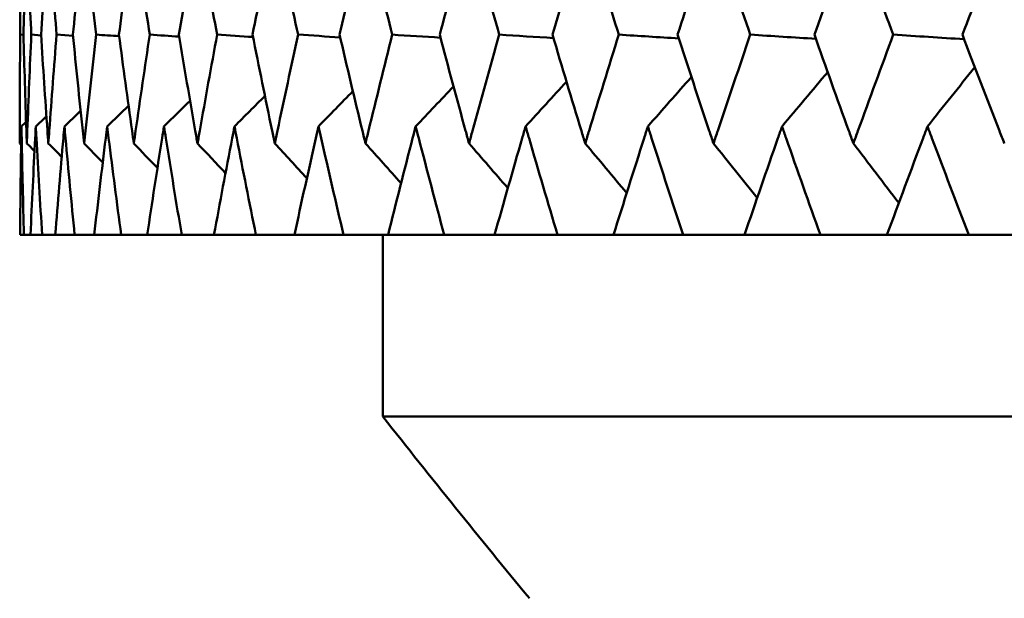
# Model space of a CAD drawing. Header units: millimetres. Extents: x 61 to 1929, y 482 to 2664.
# Tile 197 of 219: x 1225.17 to 1230.59, y 711.35 to 714.54. Entities that reach past the tile are written whole.
import ezdxf

# ---------------------------------------------------------------- set-up
doc = ezdxf.new("R2010")
doc.units = ezdxf.units.MM
doc.header["$LTSCALE"] = 10
doc.layers.add('Widoczne (ISO)', color=7, linetype='Continuous', lineweight=50)

msp = doc.modelspace()

# ---------------------------------------------------------------- linework, layer by layer
at = {"layer": 'Widoczne (ISO)'}
for p, q in [((1225.1952, 714.4549), (1225.1771, 714.4562)), ((1225.2924, 714.4524), (1225.238, 714.4562)), ((1225.4681, 714.45), (1225.3775, 714.4562)), ((1225.1763, 713.3536), (1225.1977, 713.3536)), ((1225.2338, 713.3536), (1225.1977, 713.3536)), ((1225.2338, 713.3536), (1225.298, 713.3536)), ((1225.37, 713.3536), (1225.298, 713.3536)), ((1225.37, 713.3536), (1225.4766, 713.3536)), ((1225.5844, 713.3536), (1225.4766, 713.3536)), ((1225.5844, 713.3536), (1225.7331, 713.3536)), ((1225.8761, 713.3536), (1225.7331, 713.3536)), ((1225.8761, 713.3536), (1226.0662, 713.3536)), ((1226.2439, 713.3536), (1226.0662, 713.3536)), ((1226.2439, 713.3536), (1226.4748, 713.3536)), ((1226.6864, 713.3536), (1226.4748, 713.3536)), ((1226.6864, 713.3536), (1226.9572, 713.3536)), ((1227.202, 713.3536), (1226.9572, 713.3536)), ((1227.1742, 712.3536), (1227.1742, 713.3536)), ((1227.202, 713.3536), (1227.5114, 713.3536)), ((1227.7884, 713.3536), (1227.5114, 713.3536)), ((1227.7884, 713.3536), (1228.1354, 713.3536)), ((1228.4435, 713.3536), (1228.1354, 713.3536)), ((1228.4435, 713.3536), (1228.8266, 713.3536)), ((1229.1645, 713.3536), (1228.8266, 713.3536)), ((1229.1645, 713.3536), (1229.5823, 713.3536)), ((1229.9488, 713.3536), (1229.5823, 713.3536)), ((1229.9488, 713.3536), (1230.3996, 713.3536)), ((1230.7932, 713.3536), (1230.3996, 713.3536)), ((1263.1742, 712.3536), (1227.1742, 712.3536))]:
    msp.add_line(p, q, dxfattribs=at)
msp.add_circle((1245.1742, 751.3536), 50, dxfattribs=at)
msp.add_arc((1266.4999, 743.2323), 50, 218.13918, 219.61114, dxfattribs=at)
for points, knots in [([(1225.1771, 714.4562), (1225.1755, 714.6221), (1225.1746, 714.7881), (1225.1743, 714.9875), (1225.1742, 715.021), (1225.1742, 715.0544)], [0.00418374, 0.00418374, 0.00418374, 0.00418374, 0.06147247, 0.06147247, 0.07302352, 0.07302352, 0.07302352, 0.07302352]), ([(1225.2137, 715.0544), (1225.2125, 715.021), (1225.2113, 714.9875), (1225.2045, 714.7881), (1225.1995, 714.6221), (1225.1952, 714.4562)], [0.04993807, 0.04993807, 0.04993807, 0.04993807, 0.0614821, 0.0614821, 0.11877783, 0.11877783, 0.11877783, 0.11877783]), ([(1225.238, 714.4562), (1225.2304, 714.6221), (1225.2236, 714.7881), (1225.2161, 714.9875), (1225.2149, 715.021), (1225.2137, 715.0544)], [0.00418374, 0.00418374, 0.00418374, 0.00418374, 0.06147247, 0.06147247, 0.07302352, 0.07302352, 0.07302352, 0.07302352]), ([(1225.3319, 715.0544), (1225.3295, 715.021), (1225.3272, 714.9875), (1225.3133, 714.7881), (1225.3024, 714.6221), (1225.2921, 714.4562)], [0.04993807, 0.04993807, 0.04993807, 0.04993807, 0.0614821, 0.0614821, 0.11877783, 0.11877783, 0.11877783, 0.11877783]), ([(1225.3775, 714.4562), (1225.3641, 714.6221), (1225.3513, 714.7881), (1225.3367, 714.9875), (1225.3343, 715.021), (1225.3319, 715.0544)], [0.00418374, 0.00418374, 0.00418374, 0.00418374, 0.06147247, 0.06147247, 0.07302352, 0.07302352, 0.07302352, 0.07302352]), ([(1225.5285, 715.0544), (1225.5249, 715.021), (1225.5214, 714.9875), (1225.5004, 714.7881), (1225.4836, 714.6221), (1225.4675, 714.4562)], [0.04993807, 0.04993807, 0.04993807, 0.04993807, 0.0614821, 0.0614821, 0.11877783, 0.11877783, 0.11877783, 0.11877783]), ([(1225.5951, 714.4562), (1225.5759, 714.6221), (1225.5572, 714.7881), (1225.5356, 714.9875), (1225.5321, 715.021), (1225.5285, 715.0544)], [0.00418374, 0.00418374, 0.00418374, 0.00418374, 0.06147247, 0.06147247, 0.07302352, 0.07302352, 0.07302352, 0.07302352]), ([(1225.8026, 715.0544), (1225.7978, 715.021), (1225.7931, 714.9875), (1225.7652, 714.7881), (1225.7426, 714.6221), (1225.7207, 714.4562)], [0.04993807, 0.04993807, 0.04993807, 0.04993807, 0.0614821, 0.0614821, 0.11877783, 0.11877783, 0.11877783, 0.11877783]), ([(1225.8901, 714.4562), (1225.865, 714.6221), (1225.8406, 714.7881), (1225.8121, 714.9875), (1225.8073, 715.021), (1225.8026, 715.0544)], [0.00418374, 0.00418374, 0.00418374, 0.00418374, 0.06147247, 0.06147247, 0.07302352, 0.07302352, 0.07302352, 0.07302352]), ([(1226.1531, 715.0544), (1226.1472, 715.021), (1226.1414, 714.9875), (1226.1066, 714.7881), (1226.0783, 714.6221), (1226.0506, 714.4562)], [0.04993807, 0.04993807, 0.04993807, 0.04993807, 0.0614821, 0.0614821, 0.11877783, 0.11877783, 0.11877783, 0.11877783]), ([(1226.2611, 714.4562), (1226.2304, 714.6221), (1226.2003, 714.7881), (1226.1649, 714.9875), (1226.159, 715.021), (1226.1531, 715.0544)], [0.00418374, 0.00418374, 0.00418374, 0.00418374, 0.06147247, 0.06147247, 0.07302352, 0.07302352, 0.07302352, 0.07302352]), ([(1226.5787, 715.0544), (1226.5717, 715.021), (1226.5647, 714.9875), (1226.5232, 714.7881), (1226.4893, 714.6221), (1226.456, 714.4562)], [0.04993807, 0.04993807, 0.04993807, 0.04993807, 0.0614821, 0.0614821, 0.11877783, 0.11877783, 0.11877783, 0.11877783]), ([(1226.7068, 714.4562), (1226.6705, 714.6221), (1226.6348, 714.7881), (1226.5927, 714.9875), (1226.5857, 715.021), (1226.5787, 715.0544)], [0.00418374, 0.00418374, 0.00418374, 0.00418374, 0.06147247, 0.06147247, 0.07302352, 0.07302352, 0.07302352, 0.07302352]), ([(1227.0777, 715.0544), (1227.0696, 715.021), (1227.0615, 714.9875), (1227.0135, 714.7881), (1226.9741, 714.6221), (1226.9353, 714.4562)], [0.04993807, 0.04993807, 0.04993807, 0.04993807, 0.0614821, 0.0614821, 0.11877783, 0.11877783, 0.11877783, 0.11877783]), ([(1227.2253, 714.4562), (1227.1836, 714.6221), (1227.1426, 714.7881), (1227.0939, 714.9875), (1227.0858, 715.021), (1227.0777, 715.0544)], [0.00418374, 0.00418374, 0.00418374, 0.00418374, 0.06147247, 0.06147247, 0.07302352, 0.07302352, 0.07302352, 0.07302352]), ([(1227.6481, 715.0544), (1227.6389, 715.021), (1227.6298, 714.9875), (1227.5754, 714.7881), (1227.5307, 714.6221), (1227.4866, 714.4562)], [0.04993807, 0.04993807, 0.04993807, 0.04993807, 0.0614821, 0.0614821, 0.11877783, 0.11877783, 0.11877783, 0.11877783]), ([(1227.8147, 714.4562), (1227.7678, 714.6221), (1227.7214, 714.7881), (1227.6665, 714.9875), (1227.6573, 715.021), (1227.6481, 715.0544)], [0.00418374, 0.00418374, 0.00418374, 0.00418374, 0.06147247, 0.06147247, 0.07302352, 0.07302352, 0.07302352, 0.07302352]), ([(1228.2877, 715.0544), (1228.2775, 715.021), (1228.2673, 714.9875), (1228.2067, 714.7881), (1228.1569, 714.6221), (1228.1076, 714.4562)], [0.04993807, 0.04993807, 0.04993807, 0.04993807, 0.0614821, 0.0614821, 0.11877783, 0.11877783, 0.11877783, 0.11877783]), ([(1228.4726, 714.4562), (1228.4206, 714.6221), (1228.3692, 714.7881), (1228.3081, 714.9875), (1228.2979, 715.021), (1228.2877, 715.0544)], [0.00418374, 0.00418374, 0.00418374, 0.00418374, 0.06147247, 0.06147247, 0.07302352, 0.07302352, 0.07302352, 0.07302352]), ([(1228.9939, 715.0544), (1228.9827, 715.021), (1228.9715, 714.9875), (1228.9051, 714.7881), (1228.8503, 714.6221), (1228.796, 714.4562)], [0.04993807, 0.04993807, 0.04993807, 0.04993807, 0.0614821, 0.0614821, 0.11877783, 0.11877783, 0.11877783, 0.11877783]), ([(1229.1964, 714.4562), (1229.1396, 714.6221), (1229.0833, 714.7881), (1229.0163, 714.9875), (1229.0051, 715.021), (1228.9939, 715.0544)], [0.00418374, 0.00418374, 0.00418374, 0.00418374, 0.06147247, 0.06147247, 0.07302352, 0.07302352, 0.07302352, 0.07302352]), ([(1229.764, 715.0544), (1229.7518, 715.021), (1229.7397, 714.9875), (1229.6676, 714.7881), (1229.6081, 714.6221), (1229.5491, 714.4562)], [0.04993807, 0.04993807, 0.04993807, 0.04993807, 0.0614821, 0.0614821, 0.11877783, 0.11877783, 0.11877783, 0.11877783]), ([(1229.9833, 714.4562), (1229.9218, 714.6221), (1229.8609, 714.7881), (1229.7883, 714.9875), (1229.7761, 715.021), (1229.764, 715.0544)], [0.00418374, 0.00418374, 0.00418374, 0.00418374, 0.06147247, 0.06147247, 0.07302352, 0.07302352, 0.07302352, 0.07302352]), ([(1230.5949, 715.0544), (1230.5818, 715.021), (1230.5688, 714.9875), (1230.4913, 714.7881), (1230.4273, 714.6221), (1230.3638, 714.4562)], [0.04993807, 0.04993807, 0.04993807, 0.04993807, 0.0614821, 0.0614821, 0.11877783, 0.11877783, 0.11877783, 0.11877783]), ([(1225.1742, 713.8578), (1225.1742, 713.881), (1225.1742, 713.9042), (1225.1745, 714.1036), (1225.1754, 714.2799), (1225.1771, 714.4562)], [0.05804162, 0.05804162, 0.05804162, 0.05804162, 0.06605559, 0.06605559, 0.12689392, 0.12689392, 0.12689392, 0.12689392]), ([(1225.1952, 714.4562), (1225.1998, 714.2799), (1225.2051, 714.1037), (1225.212, 713.9043), (1225.2129, 713.881), (1225.2137, 713.8578)], [0.00523804, 0.00523804, 0.00523804, 0.00523804, 0.06606705, 0.06606705, 0.07409033, 0.07409033, 0.07409033, 0.07409033]), ([(1225.2137, 713.8578), (1225.2145, 713.881), (1225.2154, 713.9042), (1225.2227, 714.1036), (1225.23, 714.2799), (1225.238, 714.4562)], [0.05804162, 0.05804162, 0.05804162, 0.05804162, 0.06605559, 0.06605559, 0.12689392, 0.12689392, 0.12689392, 0.12689392]), ([(1225.2921, 714.4562), (1225.303, 714.2799), (1225.3146, 714.1037), (1225.3286, 713.9043), (1225.3303, 713.881), (1225.3319, 713.8578)], [0.00523804, 0.00523804, 0.00523804, 0.00523804, 0.06606705, 0.06606705, 0.07409033, 0.07409033, 0.07409033, 0.07409033]), ([(1225.3319, 713.8578), (1225.3336, 713.881), (1225.3353, 713.9042), (1225.3497, 714.1036), (1225.3632, 714.2799), (1225.3775, 714.4562)], [0.05804162, 0.05804162, 0.05804162, 0.05804162, 0.06605559, 0.06605559, 0.12689392, 0.12689392, 0.12689392, 0.12689392]), ([(1225.4675, 714.4562), (1225.4846, 714.2799), (1225.5025, 714.1037), (1225.5235, 713.9043), (1225.526, 713.881), (1225.5285, 713.8578)], [0.00523804, 0.00523804, 0.00523804, 0.00523804, 0.06606705, 0.06606705, 0.07409033, 0.07409033, 0.07409033, 0.07409033]), ([(1225.5285, 713.8578), (1225.531, 713.881), (1225.5335, 713.9042), (1225.555, 714.1036), (1225.5747, 714.2799), (1225.5951, 714.4562)], [0.05804162, 0.05804162, 0.05804162, 0.05804162, 0.06605559, 0.06605559, 0.12689392, 0.12689392, 0.12689392, 0.12689392]), ([(1225.7207, 714.4562), (1225.7439, 714.2799), (1225.768, 714.1037), (1225.796, 713.9043), (1225.7993, 713.881), (1225.8026, 713.8578)], [0.00523804, 0.00523804, 0.00523804, 0.00523804, 0.06606705, 0.06606705, 0.07409033, 0.07409033, 0.07409033, 0.07409033]), ([(1225.8026, 713.8578), (1225.8059, 713.881), (1225.8092, 713.9042), (1225.8376, 714.1036), (1225.8635, 714.2799), (1225.8901, 714.4562)], [0.05804162, 0.05804162, 0.05804162, 0.05804162, 0.06605559, 0.06605559, 0.12689392, 0.12689392, 0.12689392, 0.12689392]), ([(1226.0506, 714.4562), (1226.08, 714.2799), (1226.11, 714.1037), (1226.1449, 713.9043), (1226.149, 713.881), (1226.1531, 713.8578)], [0.00523804, 0.00523804, 0.00523804, 0.00523804, 0.06606705, 0.06606705, 0.07409033, 0.07409033, 0.07409033, 0.07409033]), ([(1226.1531, 713.8578), (1226.1572, 713.881), (1226.1613, 713.9042), (1226.1966, 714.1036), (1226.2285, 714.2799), (1226.2611, 714.4562)], [0.05804162, 0.05804162, 0.05804162, 0.05804162, 0.06605559, 0.06605559, 0.12689392, 0.12689392, 0.12689392, 0.12689392]), ([(1226.456, 714.4562), (1226.4913, 714.2799), (1226.5274, 714.1037), (1226.569, 713.9043), (1226.5738, 713.881), (1226.5787, 713.8578)], [0.00523804, 0.00523804, 0.00523804, 0.00523804, 0.06606705, 0.06606705, 0.07409033, 0.07409033, 0.07409033, 0.07409033]), ([(1226.5787, 713.8578), (1226.5836, 713.881), (1226.5884, 713.9042), (1226.6305, 714.1036), (1226.6683, 714.2799), (1226.7068, 714.4562)], [0.05804162, 0.05804162, 0.05804162, 0.05804162, 0.06605559, 0.06605559, 0.12689392, 0.12689392, 0.12689392, 0.12689392]), ([(1226.9353, 714.4562), (1226.9764, 714.2799), (1227.0183, 714.1037), (1227.0664, 713.9043), (1227.072, 713.881), (1227.0777, 713.8578)], [0.00523804, 0.00523804, 0.00523804, 0.00523804, 0.06606705, 0.06606705, 0.07409033, 0.07409033, 0.07409033, 0.07409033]), ([(1227.0777, 713.8578), (1227.0833, 713.881), (1227.089, 713.9042), (1227.1375, 714.1036), (1227.1811, 714.2799), (1227.2253, 714.4562)], [0.05804162, 0.05804162, 0.05804162, 0.05804162, 0.06605559, 0.06605559, 0.12689392, 0.12689392, 0.12689392, 0.12689392]), ([(1227.4866, 714.4562), (1227.5333, 714.2799), (1227.5808, 714.1037), (1227.6354, 713.9043), (1227.6417, 713.881), (1227.6481, 713.8578)], [0.00523804, 0.00523804, 0.00523804, 0.00523804, 0.06606705, 0.06606705, 0.07409033, 0.07409033, 0.07409033, 0.07409033]), ([(1227.6481, 713.8578), (1227.6545, 713.881), (1227.6608, 713.9042), (1227.7158, 714.1036), (1227.7649, 714.2799), (1227.8147, 714.4562)], [0.05804162, 0.05804162, 0.05804162, 0.05804162, 0.06605559, 0.06605559, 0.12689392, 0.12689392, 0.12689392, 0.12689392]), ([(1228.1076, 714.4562), (1228.1599, 714.2799), (1228.2128, 714.1037), (1228.2735, 713.9043), (1228.2806, 713.881), (1228.2877, 713.8578)], [0.00523804, 0.00523804, 0.00523804, 0.00523804, 0.06606705, 0.06606705, 0.07409033, 0.07409033, 0.07409033, 0.07409033]), ([(1228.2877, 713.8578), (1228.2948, 713.881), (1228.3018, 713.9042), (1228.3629, 714.1036), (1228.4175, 714.2799), (1228.4726, 714.4562)], [0.05804162, 0.05804162, 0.05804162, 0.05804162, 0.06605559, 0.06605559, 0.12689392, 0.12689392, 0.12689392, 0.12689392]), ([(1228.796, 714.4562), (1228.8536, 714.2799), (1228.9118, 714.1037), (1228.9783, 713.9043), (1228.9861, 713.881), (1228.9939, 713.8578)], [0.00523804, 0.00523804, 0.00523804, 0.00523804, 0.06606705, 0.06606705, 0.07409033, 0.07409033, 0.07409033, 0.07409033]), ([(1228.9939, 713.8578), (1229.0017, 713.881), (1229.0094, 713.9042), (1229.0764, 714.1036), (1229.1361, 714.2799), (1229.1964, 714.4562)], [0.05804162, 0.05804162, 0.05804162, 0.05804162, 0.06605559, 0.06605559, 0.12689392, 0.12689392, 0.12689392, 0.12689392]), ([(1229.5491, 714.4562), (1229.6117, 714.2799), (1229.6749, 714.1037), (1229.7471, 713.9043), (1229.7555, 713.881), (1229.764, 713.8578)], [0.00523804, 0.00523804, 0.00523804, 0.00523804, 0.06606705, 0.06606705, 0.07409033, 0.07409033, 0.07409033, 0.07409033]), ([(1229.764, 713.8578), (1229.7724, 713.881), (1229.7808, 713.9042), (1229.8534, 714.1036), (1229.9181, 714.2799), (1229.9833, 714.4562)], [0.05804162, 0.05804162, 0.05804162, 0.05804162, 0.06605559, 0.06605559, 0.12689392, 0.12689392, 0.12689392, 0.12689392]), ([(1230.3638, 714.4562), (1230.4312, 714.2799), (1230.4991, 714.1037), (1230.5767, 713.9043), (1230.5858, 713.881), (1230.5949, 713.8578)], [0.00523804, 0.00523804, 0.00523804, 0.00523804, 0.06606705, 0.06606705, 0.07409033, 0.07409033, 0.07409033, 0.07409033]), ([(1225.1841, 713.9512), (1225.1837, 713.9296), (1225.1833, 713.9081), (1225.18, 713.7089), (1225.1778, 713.5312), (1225.1763, 713.3536)], [0.05393723, 0.05393723, 0.05393723, 0.05393723, 0.06137399, 0.06137399, 0.12273355, 0.12273355, 0.12273355, 0.12273355]), ([(1225.1977, 713.3536), (1225.1928, 713.5312), (1225.1887, 713.7088), (1225.1849, 713.9081), (1225.1845, 713.9296), (1225.1841, 713.9512)], [0, 0, 0, 0, 0.06135239, 0.06135239, 0.06879633, 0.06879633, 0.06879633, 0.06879633]), ([(1225.263, 713.9512), (1225.2618, 713.9296), (1225.2607, 713.9081), (1225.2502, 713.7089), (1225.2416, 713.5312), (1225.2338, 713.3536)], [0.05393723, 0.05393723, 0.05393723, 0.05393723, 0.06137399, 0.06137399, 0.12273355, 0.12273355, 0.12273355, 0.12273355]), ([(1225.298, 713.3536), (1225.2867, 713.5312), (1225.2762, 713.7088), (1225.2653, 713.9081), (1225.2641, 713.9296), (1225.263, 713.9512)], [0, 0, 0, 0, 0.06135239, 0.06135239, 0.06879633, 0.06879633, 0.06879633, 0.06879633]), ([(1225.4205, 713.9512), (1225.4185, 713.9296), (1225.4166, 713.9081), (1225.3991, 713.7089), (1225.3842, 713.5312), (1225.37, 713.3536)], [0.05393723, 0.05393723, 0.05393723, 0.05393723, 0.06137399, 0.06137399, 0.12273355, 0.12273355, 0.12273355, 0.12273355]), ([(1225.4766, 713.3536), (1225.4591, 713.5312), (1225.4423, 713.7088), (1225.4243, 713.9081), (1225.4224, 713.9296), (1225.4205, 713.9512)], [0, 0, 0, 0, 0.06135239, 0.06135239, 0.06879633, 0.06879633, 0.06879633, 0.06879633]), ([(1225.6559, 713.9512), (1225.6532, 713.9296), (1225.6505, 713.9081), (1225.626, 713.7089), (1225.6048, 713.5312), (1225.5844, 713.3536)], [0.05393723, 0.05393723, 0.05393723, 0.05393723, 0.06137399, 0.06137399, 0.12273355, 0.12273355, 0.12273355, 0.12273355]), ([(1225.7331, 713.3536), (1225.7093, 713.5312), (1225.6862, 713.7088), (1225.6613, 713.9081), (1225.6586, 713.9296), (1225.6559, 713.9512)], [0, 0, 0, 0, 0.06135239, 0.06135239, 0.06879633, 0.06879633, 0.06879633, 0.06879633]), ([(1225.9684, 713.9512), (1225.9649, 713.9296), (1225.9615, 713.9081), (1225.93, 713.7089), (1225.9027, 713.5312), (1225.8761, 713.3536)], [0.05393723, 0.05393723, 0.05393723, 0.05393723, 0.06137399, 0.06137399, 0.12273355, 0.12273355, 0.12273355, 0.12273355]), ([(1226.0662, 713.3536), (1226.0363, 713.5312), (1226.0071, 713.7088), (1225.9752, 713.9081), (1225.9718, 713.9296), (1225.9684, 713.9512)], [0, 0, 0, 0, 0.06135239, 0.06135239, 0.06879633, 0.06879633, 0.06879633, 0.06879633]), ([(1226.3566, 713.9512), (1226.3525, 713.9296), (1226.3483, 713.9081), (1226.31, 713.7089), (1226.2766, 713.5312), (1226.2439, 713.3536)], [0.05393723, 0.05393723, 0.05393723, 0.05393723, 0.06137399, 0.06137399, 0.12273355, 0.12273355, 0.12273355, 0.12273355]), ([(1226.4748, 713.3536), (1226.4388, 713.5312), (1226.4036, 713.7088), (1226.3649, 713.9081), (1226.3608, 713.9296), (1226.3566, 713.9512)], [0, 0, 0, 0, 0.06135239, 0.06135239, 0.06879633, 0.06879633, 0.06879633, 0.06879633]), ([(1226.8191, 713.9512), (1226.8143, 713.9296), (1226.8094, 713.9081), (1226.7645, 713.7089), (1226.7251, 713.5312), (1226.6864, 713.3536)], [0.05393723, 0.05393723, 0.05393723, 0.05393723, 0.06137399, 0.06137399, 0.12273355, 0.12273355, 0.12273355, 0.12273355]), ([(1226.9572, 713.3536), (1226.9153, 713.5312), (1226.8742, 713.7088), (1226.8289, 713.9081), (1226.824, 713.9296), (1226.8191, 713.9512)], [0, 0, 0, 0, 0.06135239, 0.06135239, 0.06879633, 0.06879633, 0.06879633, 0.06879633]), ([(1227.3541, 713.9512), (1227.3485, 713.9296), (1227.343, 713.9081), (1227.2916, 713.7089), (1227.2464, 713.5312), (1227.202, 713.3536)], [0.05393723, 0.05393723, 0.05393723, 0.05393723, 0.06137399, 0.06137399, 0.12273355, 0.12273355, 0.12273355, 0.12273355]), ([(1227.5114, 713.3536), (1227.4639, 713.5312), (1227.417, 713.7088), (1227.3653, 713.9081), (1227.3597, 713.9296), (1227.3541, 713.9512)], [0, 0, 0, 0, 0.06135239, 0.06135239, 0.06879633, 0.06879633, 0.06879633, 0.06879633]), ([(1227.9594, 713.9512), (1227.9531, 713.9296), (1227.9469, 713.9081), (1227.8893, 713.7089), (1227.8385, 713.5312), (1227.7884, 713.3536)], [0.05393723, 0.05393723, 0.05393723, 0.05393723, 0.06137399, 0.06137399, 0.12273355, 0.12273355, 0.12273355, 0.12273355]), ([(1228.1354, 713.3536), (1228.0823, 713.5312), (1228.0299, 713.7088), (1227.9719, 713.9081), (1227.9656, 713.9296), (1227.9594, 713.9512)], [0, 0, 0, 0, 0.06135239, 0.06135239, 0.06879633, 0.06879633, 0.06879633, 0.06879633]), ([(1228.6326, 713.9512), (1228.6257, 713.9296), (1228.6188, 713.9081), (1228.5552, 713.7089), (1228.499, 713.5312), (1228.4435, 713.3536)], [0.05393723, 0.05393723, 0.05393723, 0.05393723, 0.06137399, 0.06137399, 0.12273355, 0.12273355, 0.12273355, 0.12273355]), ([(1228.8266, 713.3536), (1228.7682, 713.5312), (1228.7104, 713.7088), (1228.6464, 713.9081), (1228.6395, 713.9296), (1228.6326, 713.9512)], [0, 0, 0, 0, 0.06135239, 0.06135239, 0.06879633, 0.06879633, 0.06879633, 0.06879633]), ([(1229.3711, 713.9512), (1229.3636, 713.9296), (1229.3561, 713.9081), (1229.2866, 713.7089), (1229.2253, 713.5312), (1229.1645, 713.3536)], [0.05393723, 0.05393723, 0.05393723, 0.05393723, 0.06137399, 0.06137399, 0.12273355, 0.12273355, 0.12273355, 0.12273355]), ([(1229.5823, 713.3536), (1229.5188, 713.5312), (1229.456, 713.7088), (1229.3862, 713.9081), (1229.3787, 713.9296), (1229.3711, 713.9512)], [0, 0, 0, 0, 0.06135239, 0.06135239, 0.06879633, 0.06879633, 0.06879633, 0.06879633]), ([(1230.172, 713.9512), (1230.1639, 713.9296), (1230.1558, 713.9081), (1230.0808, 713.7089), (1230.0145, 713.5312), (1229.9488, 713.3536)], [0.05393723, 0.05393723, 0.05393723, 0.05393723, 0.06137399, 0.06137399, 0.12273355, 0.12273355, 0.12273355, 0.12273355]), ([(1230.3996, 713.3536), (1230.3312, 713.5312), (1230.2635, 713.7088), (1230.1883, 713.9081), (1230.1801, 713.9296), (1230.172, 713.9512)], [0, 0, 0, 0, 0.06135239, 0.06135239, 0.06879633, 0.06879633, 0.06879633, 0.06879633])]:
    msp.add_open_spline(points, degree=3, knots=knots, dxfattribs=at)
for points in [[(1225.7218, 714.4478), (1225.6796, 714.4506), (1225.6374, 714.4534), (1225.5951, 714.4562)], [(1226.0524, 714.4456), (1225.9983, 714.4491), (1225.9442, 714.4527), (1225.8901, 714.4562)], [(1226.4586, 714.4435), (1226.3927, 714.4477), (1226.3269, 714.4519), (1226.2611, 714.4562)], [(1226.9387, 714.4414), (1226.8614, 714.4463), (1226.7841, 714.4513), (1226.7068, 714.4562)], [(1227.491, 714.4394), (1227.4025, 714.445), (1227.3139, 714.4506), (1227.2253, 714.4562)], [(1228.1132, 714.4373), (1228.0137, 714.4436), (1227.9142, 714.4499), (1227.8147, 714.4562)], [(1228.8029, 714.4352), (1228.6928, 714.4422), (1228.5827, 714.4492), (1228.4726, 714.4562)], [(1229.5573, 714.4331), (1229.437, 714.4408), (1229.3167, 714.4485), (1229.1964, 714.4562)], [(1230.3735, 714.431), (1230.2434, 714.4394), (1230.1133, 714.4478), (1229.9833, 714.4562)], [(1230.172, 713.9512), (1230.2587, 714.06), (1230.3456, 714.1686), (1230.4325, 714.2771)], [(1228.6326, 713.9512), (1228.7125, 714.042), (1228.7924, 714.1328), (1228.8724, 714.2234)], [(1229.3711, 713.9512), (1229.4549, 714.0509), (1229.5387, 714.1505), (1229.6226, 714.25)], [(1227.3541, 713.9512), (1227.4236, 714.0246), (1227.4932, 714.0979), (1227.5628, 714.1712)], [(1227.9594, 713.9512), (1228.0345, 714.0333), (1228.1097, 714.1153), (1228.1849, 714.1972)], [(1226.3566, 713.9512), (1226.4125, 714.0071), (1226.4685, 714.063), (1226.5245, 714.1188)], [(1226.8191, 713.9512), (1226.8823, 714.0159), (1226.9454, 714.0805), (1227.0086, 714.1452)], [(1225.6559, 713.9512), (1225.6951, 713.989), (1225.7344, 714.0268), (1225.7736, 714.0646)], [(1225.9684, 713.9512), (1226.0163, 713.9982), (1226.0643, 714.0451), (1226.1123, 714.0921)], [(1225.263, 713.9512), (1225.2825, 713.9696), (1225.302, 713.988), (1225.3215, 714.0064)], [(1225.4205, 713.9512), (1225.4502, 713.9795), (1225.4799, 714.0078), (1225.5097, 714.0361)], [(1225.1841, 713.9512), (1225.1926, 713.9592), (1225.2011, 713.9672), (1225.2096, 713.9752)], [(1225.1742, 713.8578), (1225.1769, 713.855), (1225.1796, 713.8523), (1225.1824, 713.8495)], [(1225.2137, 713.8578), (1225.2277, 713.8435), (1225.2418, 713.8293), (1225.2558, 713.815)], [(1225.3319, 713.8578), (1225.3565, 713.8327), (1225.3811, 713.8076), (1225.4056, 713.7825)], [(1225.5285, 713.8578), (1225.5628, 713.8224), (1225.5971, 713.7871), (1225.6314, 713.7517)], [(1225.8026, 713.8578), (1225.8458, 713.8126), (1225.8891, 713.7674), (1225.9323, 713.7222)], [(1226.1531, 713.8578), (1226.2045, 713.803), (1226.2559, 713.7483), (1226.3074, 713.6937)], [(1226.5787, 713.8578), (1226.6375, 713.7937), (1226.6963, 713.7298), (1226.7551, 713.6658)], [(1227.0777, 713.8578), (1227.143, 713.7846), (1227.2084, 713.7115), (1227.2739, 713.6385)], [(1227.6481, 713.8578), (1227.7192, 713.7756), (1227.7903, 713.6935), (1227.8616, 713.6115)], [(1228.2877, 713.8578), (1228.3637, 713.7666), (1228.4398, 713.6755), (1228.516, 713.5845)], [(1228.9939, 713.8578), (1229.074, 713.7575), (1229.1542, 713.6573), (1229.2345, 713.5573)], [(1229.764, 713.8578), (1229.8472, 713.7483), (1229.9306, 713.6389), (1230.0142, 713.5298)]]:
    msp.add_open_spline(points, degree=3, dxfattribs=at)

doc.saveas('drawing.dxf')
